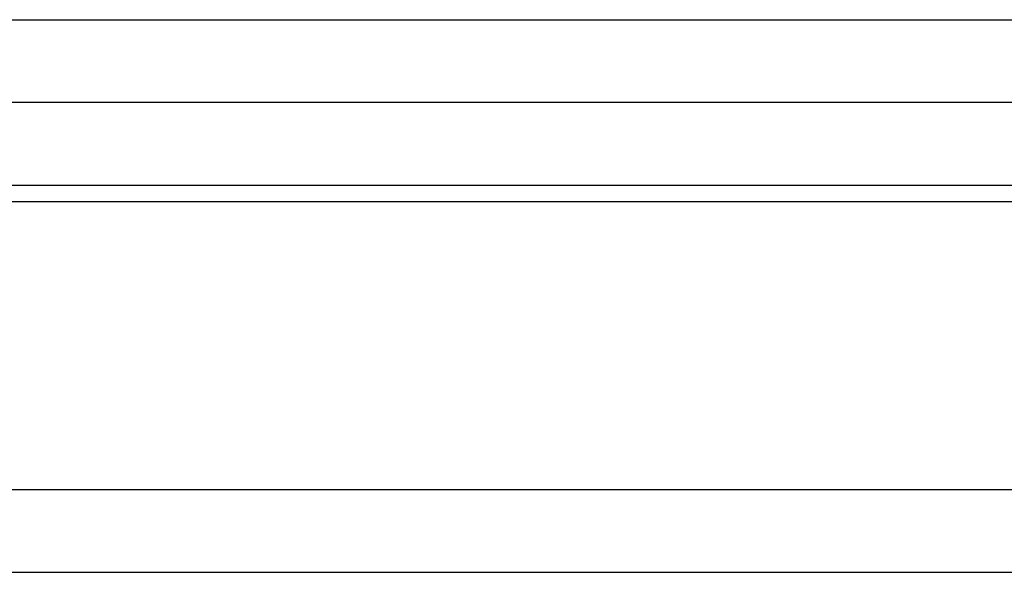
# Model space of a CAD drawing. Header units: millimetres. Extents: x 138 to 542, y -151 to -38.
# Tile 5 of 54: x 419 to 437, y -131 to -121. Entities that reach past the tile are written whole.
import ezdxf

# ---------------------------------------------------------------- set-up
doc = ezdxf.new("R2010")
doc.units = ezdxf.units.MM
doc.header["$LTSCALE"] = 0.1
doc.layers.add('OUT', color=3, linetype='CONTINUOUS')

msp = doc.modelspace()

# ---------------------------------------------------------------- linework, layer by layer
at = {"layer": 'OUT', "color": 0}
for p, q in [((413.412, -120.632), (460.215, -120.632)), ((460.215, -122.132), (413.412, -122.132)), ((489.314, -123.632), (384.314, -123.632)), ((341.527, -123.922), (539.314, -123.922)), ((342.737, -129.132), (539.314, -129.132)), ((299.314, -130.632), (539.314, -130.632))]:
    msp.add_line(p, q, dxfattribs=at)

doc.saveas('drawing.dxf')
